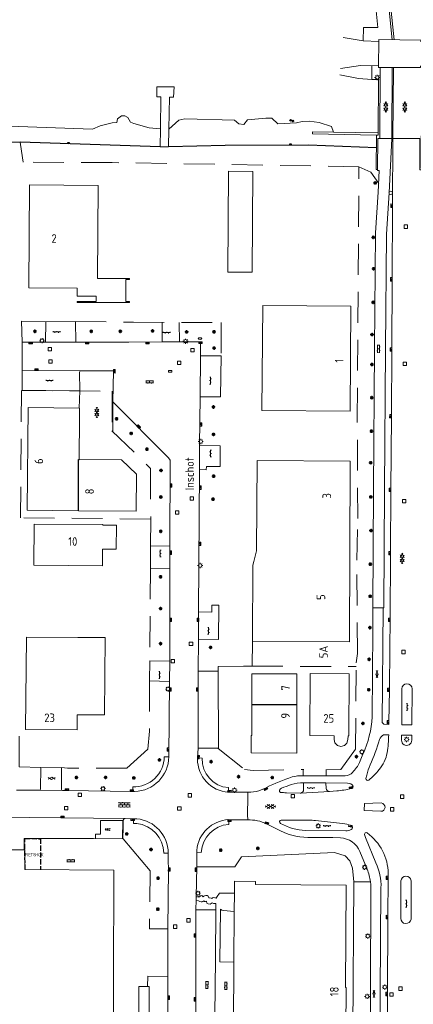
# Model space of a CAD drawing. Extents: x 168769 to 512904, y 516715 to 1559940.
# Tile 14 of 186: x 170230 to 170345, y 518655 to 518942. Entities that reach past the tile are written whole.
import ezdxf

# ---------------------------------------------------------------- set-up
doc = ezdxf.new("R2010")
doc.units = 0
doc.header["$MEASUREMENT"] = 0
doc.linetypes.add('LP', pattern=[14, 9, -5])
doc.linetypes.add('OVERBOUW', pattern=[2, 1.5, -0.5])
doc.layers.get('0').update_dxf_attribs({"linetype": 'CONTINUOUS'})
for name, color, linetype, lineweight in [('B01_HOOFDGEBOUW', 10, 'CONTINUOUS', 0), ('B02_bijgebouw', 12, 'CONTINUOUS', 0), ('B04_KUNSTWERK', 32, 'CONTINUOUS', 0), ('B07_scheidingsmuur', 14, 'CONTINUOUS', 25), ('B16_LUIFEL', 6, 'OVERBOUW', 25), ('Q04_wegmarkering', 7, 'CONTINUOUS', 0), ('Q07_KADEMUUR', 7, 'CONTINUOUS', 0), ('Q10_steiger', 7, 'CONTINUOUS', 0), ('Q21_LANTAARNPAAL', 7, 'CONTINUOUS', 18), ('Q23_kolk', 7, 'CONTINUOUS', 18), ('Q24_PUTDEKSEL', 7, 'CONTINUOUS', 0), ('Q26_BOOM', 7, 'CONTINUOUS', 18), ('Q28_rioolput', 7, 'CONTINUOUS', 18), ('Q29_Verkeerslicht', 7, 'CONTINUOUS', 0), ('Q92_BRANDKRAAN', 7, 'CONTINUOUS', 0), ('Q96_STRAATKOLK', 7, 'CONTINUOUS', 0), ('Q97_TROTTOIRKOLK', 7, 'CONTINUOUS', 0), ('S01_symb_gesloten_verh', 7, 'CONTINUOUS', 0), ('S02_symb_open_verh', 7, 'CONTINUOUS', 13), ('T02_RASTER', 34, 'CONTINUOUS', 0), ('T03_HEK', 34, 'CONTINUOUS', 0), ('T51_CULTUURSCHEIDING', 3, 'CONTINUOUS', 0), ('V00_kant_verharding', 252, 'CONTINUOUS', 0), ('V012_Kant_beton_verh', 252, 'CONTINUOUS', 0), ('W00_KANT_WATER', 140, 'CONTINUOUS', 0)]:
    doc.layers.add(name, color=color, linetype=linetype, lineweight=lineweight)
for name, color, linetype in [('S04_Talud', 7, 'CONTINUOUS'), ('S05_Water', 132, 'CONTINUOUS'), ('S10_Beton', 7, 'CONTINUOUS'), ('T20_TALUD', 34, 'CONTINUOUS'), ('Z02_Huisnummer', 253, 'CONTINUOUS'), ('Z06_STRAATNAAM', 7, 'CONTINUOUS')]:
    doc.layers.add(name, color=color, linetype=linetype)
doc.styles.add('ISOCP', font='isocp.shx', dxfattribs={"height": 1.8})
doc.styles.get("Standard").update_dxf_attribs({"font": 'ISOB.SHX'})

# ---------------------------------------------------------------- blocks, each defined once
blk = doc.blocks.new('Q21')
at = {"color": 0}
for points in [[(-1.5, 0), (-1, 0)], [(-1.06, 1.06), (-0.71, 0.71)], [(0, 1.5), (0, 1)], [(1.06, 1.06), (0.71, 0.71)], [(1.5, 0), (1, 0)], [(-1.06, -1.06), (-0.71, -0.71)], [(0, -1.5), (0, -1)], [(1.06, -1.06), (0.71, -0.71)]]:
    blk.add_lwpolyline(points, dxfattribs=at)
blk.add_circle((0, 0), 1, dxfattribs=at)
blk = doc.blocks.new('Q26')
at = {"color": 0}
for p, q in [((-1, 0), (1, 0)), ((-0.7, 0.7), (0.7, -0.7)), ((0.7, 0.7), (-0.7, -0.7)), ((0, 1), (0, -1))]:
    blk.add_line(p, q, dxfattribs=at)
blk = doc.blocks.new('Q28')
at = {"color": 0}
blk.add_lwpolyline([(1, 1), (1, -1), (-1, -1), (-1, 1)], close=True, dxfattribs=at)
blk = doc.blocks.new('Q96')
for p, q in [((-1, 0.88), (1, 0.88)), ((-1, 0.75), (1, 0.75)), ((-1, 0.63), (1, 0.63)), ((-1, 0.5), (1, 0.5)), ((-1, 0.38), (1, 0.38)), ((-1, 0.25), (1, 0.25)), ((-1, 0.12), (1, 0.12))]:
    blk.add_line(p, q)
at = {"color": 0}
blk.add_lwpolyline([(1, 1), (1, 0), (-1, 0), (-1, 1), (1, 1)], dxfattribs=at)
blk = doc.blocks.new('Q23')
at = {"color": 0}
blk.add_lwpolyline([(0.99, -0.5), (-0.99, -0.5), (-0.99, 0.5), (0.99, 0.5), (0.99, -0.5)], dxfattribs=at)
blk = doc.blocks.new('Q92')
at = {"color": 0}
blk.add_ellipse((0, 0), major_axis=(-0.991, 0), ratio=0.499983, start_param=1.570796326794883, end_param=7.853981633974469, dxfattribs=at)
blk = doc.blocks.new('S022')
at = {"color": 0}
for p, q in [((0.01, 1.15), (0.31, 1.15)), ((0.31, -2.3), (0.31, 2.3)), ((0.31, 2.1), (1.51, 2.1)), ((0.31, 0), (1.51, 0)), ((1.51, -2.3), (1.51, 2.3)), ((1.51, 1.05), (1.81, 1.05)), ((0.01, -1.15), (0.31, -1.15)), ((0.31, -2.1), (1.51, -2.1)), ((1.51, -1.05), (1.81, -1.05))]:
    blk.add_line(p, q, dxfattribs=at)
blk = doc.blocks.new('S012')
at = {"color": 0}
for p, q in [((1.18, 2.05), (0, 0)), ((1.18, -2.05), (0, 0)), ((1.4, 0), (0.21, -2.05)), ((1.4, 0), (0.22, 2.05))]:
    blk.add_line(p, q, dxfattribs=at)
blk = doc.blocks.new('S026')
for p, q in [((0, 0), (4.4, 0)), ((0.2, 0.5), (0.2, 0)), ((1.2, 0), (1.2, -0.5)), ((2.2, 0.5), (2.2, 0)), ((3.2, 0), (3.2, -0.5)), ((4.2, 0.5), (4.2, 0))]:
    blk.add_line(p, q)
blk = doc.blocks.new('S04')
at = {"color": 0}
for p, q in [((0, 0.5), (0.5, 0.5)), ((0, 0.25), (1, 0.25)), ((0, 0), (0.5, 0)), ((0, -0.25), (1, -0.25)), ((0, -0.5), (0.5, -0.5))]:
    blk.add_line(p, q, dxfattribs=at)
blk = doc.blocks.new('S05')
at = {"color": 0}
for p, q in [((0.08, 0.3), (0.38, 0.59)), ((0.11, -0.19), (0.41, 0.09)), ((0.38, 0.59), (0.68, 0.71)), ((0.41, 0.09), (0.71, 0.21)), ((0.68, 0.71), (1.01, 0.62)), ((0.71, 0.21), (1.02, 0.12)), ((1.01, 0.62), (1.33, 0.37)), ((1.02, 0.12), (1.36, -0.12)), ((1.33, 0.37), (1.66, 0.13)), ((1.66, 0.13), (1.97, 0.04)), ((1.97, 0.04), (2.28, 0.16)), ((2.28, 0.16), (2.58, 0.44)), ((1.36, -0.12), (1.68, -0.37)), ((1.68, -0.37), (2, -0.46)), ((2, -0.46), (2.31, -0.33)), ((2.31, -0.33), (2.61, -0.05))]:
    blk.add_line(p, q, dxfattribs=at)
blk = doc.blocks.new('S016')
at = {"color": 0, "linetype": 'Continuous'}
for points in [[(0.01, -0.38), (2.65, 1.15)], [(2.65, -1.15), (0.01, 0.38)], [(5.07, -1.15), (1.09, 1.15)], [(1.09, -1.15), (5.07, 1.15)], [(6.16, -0.38), (3.51, 1.15)], [(3.51, -1.15), (6.16, 0.37)]]:
    blk.add_lwpolyline(points, dxfattribs=at)
blk = doc.blocks.new('Q97')
blk.add_hatch(color=256).paths.add_polyline_path([(-1, 1), (-1, 0), (1, 1)])
blk.add_line((1, 1), (-1, 0))
at = {"color": 0}
for points in [[(-1, 0), (-1, 1), (1, 1), (1, 0), (-1, 0)], [(0, 0.8), (0, 1)]]:
    blk.add_lwpolyline(points, dxfattribs=at)
blk = doc.blocks.new('Q29')
at = {"color": 0}
for p, q in [((-1, 1), (-0.7, 0.7)), ((1, 1), (0.7, 0.7)), ((-0.7, -0.7), (-1, -1)), ((0.7, -0.7), (1, -1))]:
    blk.add_line(p, q, dxfattribs=at)
blk.add_circle((0, 0), 1, dxfattribs=at)
blk = doc.blocks.new('Q24')
at = {"color": 0}
blk.add_lwpolyline([(1, 1), (1, -1), (-1, -1), (-1, 1)], close=True, dxfattribs=at)
blk = doc.blocks.new('S024')
at = {"color": 0}
for p, q in [((0, 1.2), (6.7, 1.2)), ((0, 0), (6.7, 0)), ((0.2, 1.2), (0.2, 0)), ((1.25, 1.5), (1.25, 1.2)), ((1.25, 0), (1.25, -1.2)), ((2.3, 1.2), (2.3, 0)), ((3.35, 1.5), (3.35, 1.2)), ((3.35, 0), (3.35, -1.2)), ((4.4, 1.2), (4.4, 0)), ((5.45, 1.5), (5.45, 1.2)), ((5.45, 0), (5.45, -1.2)), ((6.5, 1.2), (6.5, 0)), ((0, -1.2), (6.7, -1.2)), ((0.2, -1.2), (0.2, -1.5)), ((2.3, -1.2), (2.3, -1.5)), ((4.4, -1.2), (4.4, -1.5)), ((6.5, -1.2), (6.5, -1.5))]:
    blk.add_line(p, q, dxfattribs=at)
blk = doc.blocks.new('BETON4')
for centre in [(-2.522, 0.677), (-0.58, 1.017), (1.096, 0.407), (2.536, 0.927), (-2.022, -0.677), (-0.17, -0.453), (2.008, -0.927)]:
    blk.add_circle(centre, 0.24)

msp = doc.modelspace()

# ---------------------------------------------------------------- linework, layer by layer
at = {"layer": 'B01_HOOFDGEBOUW'}
for points in [[(170246.63, 518863.76), (170232.5, 518863.88), (170232.75, 518893.85), (170252.74, 518893.72), (170252.53, 518866.54)], [(170246.63, 518863.76), (170246.61, 518861.36), (170252.17, 518861.36), (170252.17, 518859.86), (170246.61, 518859.86), (170246.61, 518859.54), (170261.87, 518859.54), (170261.87, 518859.86), (170260.77, 518859.86), (170260.77, 518866.22), (170261.87, 518866.22), (170261.87, 518866.54), (170252.53, 518866.54)], [(170326.17, 518827.83), (170300.49, 518828.02), (170300.71, 518858.69), (170326.38, 518858.51), (170326.17, 518827.83)], [(170246.97, 518798.78), (170232.09, 518798.9), (170232.32, 518828.86), (170247.34, 518828.75), (170247.32, 518826.07)], [(170247.32, 518826.07), (170247.21, 518813.73)], [(170246.97, 518798.78), (170263.82, 518798.65), (170263.9, 518809.41), (170259.58, 518813.64), (170247.21, 518813.73)], [(170258.01, 518787.53), (170254.02, 518787.59), (170254, 518782.74), (170233.97, 518782.9), (170234.11, 518794.9), (170254.09, 518794.71), (170254.09, 518794.56), (170258.09, 518794.53), (170258.01, 518787.53)], [(170246.66, 518739.19), (170246.62, 518734.81), (170231.61, 518734.95), (170231.85, 518761.9), (170246.87, 518761.81)], [(170246.87, 518761.81), (170254.75, 518761.75)], [(170254.6, 518739.17), (170254.75, 518761.75)], [(170297.58, 518751.18), (170297.5, 518733.15), (170297.4, 518733.14), (170297.39, 518728.07), (170310.62, 518727.98), (170310.63, 518742.18)], [(170297.58, 518751.18), (170310.69, 518751.17), (170310.63, 518742.18)], [(170321.52, 518733.11), (170314.42, 518733.15), (170314.55, 518751.23), (170325.93, 518751.14), (170325.79, 518733.09)], [(170246.66, 518739.19), (170254.6, 518739.17)], [(170321.52, 518733.11), (170321.51, 518732), (170321.79, 518731), (170322.51, 518730.27), (170323.53, 518729.99), (170324.55, 518730.25), (170325.29, 518730.98), (170325.58, 518731.98), (170325.59, 518733.09)], [(170325.59, 518733.09), (170325.79, 518733.09)], [(170214.09, 518697.32), (170224.7, 518697.27), (170224.71, 518699.81), (170231.34, 518699.82), (170231.35, 518694.02), (170257.34, 518693.91)], [(170257.34, 518693.91), (170257.12, 518628.9), (170231.15, 518628.99)], [(170292.45, 518687.18), (170292.47, 518690.61), (170298.6, 518690.59), (170298.6, 518689.69), (170325.06, 518689.5), (170324.85, 518659.64), (170325.06, 518659.63), (170324.9, 518634.91), (170307.77, 518635), (170307.83, 518641.13), (170292.11, 518641.25), (170292.16, 518648.47)], [(170292.41, 518681.79), (170292.45, 518687.18)], [(170292.3, 518666.99), (170292.41, 518681.79)], [(170292.16, 518648.47), (170292.3, 518666.99)]]:
    msp.add_lwpolyline(points, dxfattribs=at)
msp.add_lwpolyline([(170325.98, 518760.55), (170326.23, 518813.28), (170299.1, 518813.46), (170298.91, 518787.03), (170298.14, 518783.99), (170297.88, 518782.93), (170297.7, 518760.93), (170297.7, 518760.7)], close=True, dxfattribs=at)
at = {"layer": 'B02_bijgebouw'}
for points in [[(170290.76, 518897.85), (170297.83, 518897.75), (170297.64, 518868.42), (170290.53, 518868.45), (170290.76, 518897.85)], [(170267.62, 518659.93), (170267.46, 518626.84)]]:
    msp.add_lwpolyline(points, dxfattribs=at)
msp.add_lwpolyline([(170264.46, 518626.85), (170264.62, 518659.94), (170267.62, 518659.93), (170267.46, 518626.84)], close=True, dxfattribs=at)
at = {"layer": 'B04_KUNSTWERK'}
for points in [[(170332.57, 518957.02), (170333.39, 518948.69), (170331.94, 518948.65), (170331.94, 518945.75), (170333.69, 518945.68), (170334.27, 518939.86), (170330.1, 518939.82), (170330.04, 518935.88)], [(170330.04, 518935.88), (170324.13, 518936.9)], [(170334.54, 518935.77), (170334.55, 518936.27), (170346.79, 518936.16), (170346.78, 518935.66)], [(170330.04, 518935.88), (170334.54, 518935.77), (170334.5, 518928.69)], [(170332.49, 518928.62), (170329.2, 518928.69), (170323.35, 518927.82)], [(170334.5, 518928.69), (170332.49, 518928.62)], [(170332.49, 518928.62), (170332.49, 518924.69)], [(170346.69, 518928.61), (170346.68, 518928.11), (170334.5, 518928.18), (170334.5, 518928.69)], [(170323.19, 518925.99), (170328.68, 518924.93), (170332.49, 518924.69)], [(170332.49, 518924.69), (170334.46, 518924.63), (170334.34, 518909.05)], [(170334.2, 518898.36), (170333.8, 518898.36), (170333.88, 518908.38)], [(170334.33, 518908.39), (170333.88, 518908.38)], [(170334.2, 518898.36), (170334.26, 518907.46), (170346.54, 518907.38), (170346.49, 518898.28), (170347.39, 518898.27), (170347.38, 518898.75), (170346.89, 518898.74), (170346.94, 518908.24)], [(170334.33, 518908.39), (170334.34, 518909.05)]]:
    msp.add_lwpolyline(points, dxfattribs=at)
at = {"layer": 'B07_scheidingsmuur'}
for points in [[(170246.97, 518798.78), (170247.05, 518813.73), (170247.21, 518813.73)], [(170297.64, 518742.18), (170310.63, 518742.18)]]:
    msp.add_lwpolyline(points, dxfattribs=at)
at = {"layer": 'B16_LUIFEL'}
msp.add_lwpolyline([(170231.44, 518694.02), (170231.39, 518703.08), (170235.97, 518703.05), (170235.91, 518694)], dxfattribs=at)
at = {"layer": 'Q04_wegmarkering'}
msp.add_lwpolyline([(170242.52, 518717.09), (170235.43, 518717.18)], dxfattribs=at)
at = {"layer": 'Q07_KADEMUUR'}
for points in [[(170315.23, 518909.37), (170315.22, 518908.77), (170333.88, 518908.38)], [(170315.23, 518909.37), (170321.31, 518909.27)], [(170321.31, 518909.27), (170334.34, 518909.05)]]:
    msp.add_lwpolyline(points, dxfattribs=at)
at = {"layer": 'Q10_steiger'}
for points in [[(170273.38, 518910.16), (170273.56, 518919.5), (170274.71, 518919.53), (170274.86, 518922.5), (170269.88, 518922.54), (170269.83, 518919.62), (170271.06, 518919.54), (170270.88, 518910.22)], [(170270.88, 518910.22), (170270.79, 518904.95), (170273.28, 518904.95), (170273.38, 518910.16)]]:
    msp.add_lwpolyline(points, dxfattribs=at)
at = {"layer": 'T02_RASTER', "linetype": 'Continuous'}
msp.add_lwpolyline([(170231.16, 518699.82), (170231.15, 518703.12), (170251.42, 518703.07), (170260.02, 518703.05), (170267.9, 518693.65)], dxfattribs=at)
at = {"layer": 'T03_HEK', "linetype": 'LP'}
msp.add_line((170267.9, 518693.65), (170267.71, 518676.77), dxfattribs=at)
for points in [[(170319.12, 518723.18), (170323.49, 518723.22), (170327.8, 518729.22), (170327.94, 518754.36), (170328.32, 518757.15), (170328.18, 518784.32), (170328.45, 518796.5), (170328.28, 518825.66), (170328.76, 518899.19), (170256.79, 518900.4), (170230.84, 518900.49), (170230.37, 518903.77)], [(170230.58, 518848), (170230.41, 518854.06), (170237.54, 518853.9)], [(170237.54, 518853.9), (170246.1, 518853.97)], [(170246.1, 518853.97), (170263.02, 518853.77), (170288.56, 518853.73), (170288.58, 518843.99)], [(170268.06, 518796.31), (170230.11, 518796.75), (170230.37, 518833.88), (170256.87, 518833.64)], [(170247.25, 518828.75), (170247.4, 518833.76)], [(170256.87, 518833.64), (170256.77, 518822.14)], [(170256.77, 518822.14), (170268.04, 518811.12), (170268.06, 518796.31)], [(170268.06, 518796.31), (170268, 518788.43)], [(170268.02, 518781.99), (170268, 518788.43)], [(170268.02, 518781.99), (170267.79, 518754.95)], [(170287.74, 518751.92), (170287.69, 518753.35), (170295.13, 518753.41), (170297.63, 518753.43), (170297.7, 518760.7)], [(170267.74, 518749.17), (170267.79, 518754.95)], [(170297.63, 518753.43), (170327.93, 518753.27)], [(170267.74, 518749.17), (170267.69, 518734.45), (170267.23, 518729.21), (170261.15, 518723.65), (170243.77, 518723.66), (170242.06, 518723.79)], [(170236.08, 518723.87), (170229.69, 518724.01), (170229.68, 518733.91)], [(170287.8, 518729.52), (170287.78, 518729.38), (170295.4, 518723.22), (170297.89, 518722.98), (170312.73, 518723.26)], [(170267.21, 518662.92), (170267.18, 518659.93)]]:
    msp.add_lwpolyline(points, dxfattribs=at)
at = {"layer": 'T20_TALUD'}
for points in [[(170136.67, 518907.12), (170169.86, 518906.83), (170197.99, 518906.92), (170229.97, 518906.39)], [(170270.79, 518904.95), (170229.97, 518906.39)], [(170333.87, 518904.67), (170314.04, 518905.51), (170289.73, 518905.38), (170273.28, 518904.95)]]:
    msp.add_lwpolyline(points, dxfattribs=at)
at = {"layer": 'T51_CULTUURSCHEIDING'}
for points in [[(170229.97, 518906.39), (170230.37, 518903.77)], [(170328.76, 518899.19), (170332.21, 518897.62), (170334.53, 518894.32)], [(170281.54, 518694.87), (170292.57, 518694.81), (170294.56, 518697.77), (170321.67, 518699.04)], [(170321.67, 518699.04), (170324.74, 518698.09), (170326.1, 518696.63), (170326.85, 518694.49), (170327.33, 518690.48)], [(170327.33, 518690.48), (170326.69, 518603.33)], [(170327.33, 518690.48), (170332.13, 518690.44)]]:
    msp.add_lwpolyline(points, dxfattribs=at)
at = {"layer": 'V00_kant_verharding'}
msp.add_line((170160.36, 518710.04), (170260.58, 518708.92), dxfattribs=at)
for points in [[(170338.43, 518936.23), (170336.23, 518958.61)], [(170339, 518936.23), (170336.75, 518958.61)], [(170334.82, 518907.45), (170335, 518928.18)], [(170338.32, 518907.43), (170338.45, 518928.15)], [(170338.61, 518907.42), (170338.85, 518928.15)], [(170338.32, 518907.43), (170337.56, 518891.55), (170336.77, 518879.45), (170336.52, 518846.05), (170336.25, 518804.99), (170336.01, 518770.47), (170335.83, 518770.46), (170332.83, 518770.46)], [(170338.61, 518907.42), (170338.58, 518887.8), (170338.46, 518866.32), (170338.34, 518845.84)], [(170334.2, 518898.36), (170334.2, 518898.09), (170334.67, 518898.09), (170334.38, 518891.72), (170333.6, 518879.84), (170333.34, 518846.05), (170333.05, 518804.99), (170332.83, 518770.46)], [(170237.42, 518848.01), (170237.54, 518853.9)], [(170246.1, 518853.97), (170246.21, 518848.02)], [(170271.41, 518853.75), (170271.43, 518848.03)], [(170276.41, 518853.75), (170276.43, 518848.04)], [(170237.42, 518848.01), (170230.58, 518848), (170230.6, 518839.7)], [(170246.21, 518848.02), (170237.42, 518848.01)], [(170271.43, 518848.03), (170261.72, 518848), (170246.22, 518848.02), (170246.21, 518848.02)], [(170276.43, 518848.04), (170271.43, 518848.03)], [(170282.62, 518844.01), (170282.57, 518848.06), (170276.43, 518848.04)], [(170282.62, 518844.01), (170282.5, 518832.05)], [(170288.58, 518843.99), (170282.62, 518844.01)], [(170288.58, 518843.99), (170288.45, 518831.99)], [(170338.34, 518845.84), (170338.23, 518826.34), (170338.1, 518804.88), (170337.98, 518786.4), (170337.86, 518766.93)], [(170230.6, 518839.7), (170230.55, 518833.89), (170237.48, 518833.84), (170247.4, 518833.76), (170247.29, 518839.25), (170247.51, 518839.64)], [(170247.51, 518839.64), (170230.6, 518839.7)], [(170247.51, 518839.64), (170250.92, 518839.63)], [(170250.92, 518839.63), (170257.2, 518839.56), (170257, 518830.54)], [(170257, 518830.54), (170256.98, 518821.93)], [(170257, 518830.54), (170273.29, 518814.22), (170273.74, 518813.55), (170273.77, 518812.84), (170273.77, 518812.74)], [(170282.5, 518832.05), (170282.34, 518817.83)], [(170282.5, 518832.05), (170288.45, 518831.99)], [(170282.34, 518817.83), (170288.33, 518817.76), (170288.29, 518811.71), (170284.3, 518811.73), (170284.28, 518810.74), (170282.32, 518810.79), (170282.04, 518769.27), (170285.86, 518769.21), (170285.9, 518771.23), (170287.9, 518771.23), (170287.84, 518761.19), (170282, 518761.24), (170281.92, 518751.95), (170287.74, 518751.92)], [(170282.34, 518817.83), (170282.32, 518810.79)], [(170273.77, 518812.74), (170273.68, 518789.32), (170273.68, 518788.57)], [(170268, 518788.43), (170273.68, 518788.57)], [(170273.68, 518788.57), (170273.66, 518781.89)], [(170273.66, 518781.89), (170268.02, 518781.99)], [(170273.66, 518781.89), (170273.66, 518781.47), (170273.64, 518754.88)], [(170282.04, 518769.27), (170282, 518761.24)], [(170332.83, 518770.46), (170332.85, 518763.87), (170332.66, 518738.6)], [(170337.86, 518766.93), (170337.8, 518758.72), (170337.64, 518746.48), (170337.53, 518737.09), (170337.49, 518736.36), (170336, 518736.43), (170335.55, 518736.95), (170335.83, 518770.46)], [(170273.64, 518754.88), (170267.79, 518754.95)], [(170273.64, 518754.88), (170273.55, 518748.98)], [(170267.74, 518749.17), (170273.55, 518748.98)], [(170281.92, 518751.95), (170281.87, 518729.44)], [(170287.8, 518729.52), (170287.74, 518751.92)], [(170273.55, 518748.98), (170273.34, 518726.95)], [(170341.31, 518746.76), (170341.23, 518736.33), (170344.23, 518736.27), (170344.3, 518746.83)], [(170335.94, 518733.39), (170337.44, 518733.34)], [(170344.18, 518731.79), (170344.22, 518733.3), (170341.21, 518733.31), (170341.2, 518731.82)], [(170281.72, 518726.65), (170281.87, 518729.44)], [(170281.87, 518729.44), (170287.8, 518729.52)], [(170329.94, 518727.71), (170328.98, 518725.33)], [(170235.99, 518723.76), (170235.94, 518717.68)], [(170236.08, 518723.87), (170242.06, 518723.76)], [(170242.03, 518717.58), (170242.04, 518723.84)], [(170312.51, 518723.14), (170312.47, 518721.44)], [(170324.74, 518721.4), (170319.24, 518721.35), (170312.47, 518721.44)], [(170319.24, 518721.35), (170319.22, 518723.05)], [(170330.8, 518720.64), (170331.06, 518721.59)], [(170301.79, 518718.04), (170301.81, 518717.94), (170301.52, 518717.8), (170300.3, 518717.27)], [(170312.61, 518719.39), (170312.64, 518717.36)], [(170312.61, 518719.39), (170319.16, 518719.31)], [(170319.16, 518719.31), (170325.41, 518719.26)], [(170319.19, 518717.73), (170319.16, 518719.31)], [(170326.7, 518717.74), (170326.48, 518717.69)], [(170235.43, 518717.18), (170228.97, 518717.26)], [(170262.83, 518716.85), (170262.58, 518716.85), (170243.65, 518717.09), (170242.52, 518717.09)], [(170263.37, 518716.85), (170262.83, 518716.85)], [(170296.39, 518716.62), (170291, 518716.6)], [(170297.23, 518716.63), (170296.39, 518716.62), (170296.36, 518715.14), (170296.31, 518710.02), (170296.34, 518708.53)], [(170311.62, 518716.37), (170307.64, 518716.47)], [(170311.8, 518716.38), (170311.62, 518716.37)], [(170320.15, 518716.81), (170311.8, 518716.38)], [(170322.3, 518717.01), (170320.15, 518716.81)], [(170335.15, 518711.04), (170330.34, 518711.32), (170330.35, 518713.29), (170335.26, 518713.47)], [(170263.03, 518708.88), (170262.82, 518708.89), (170260.58, 518708.92)], [(170264.03, 518708.85), (170263.03, 518708.88)], [(170259.99, 518703.05), (170260.02, 518706.44)], [(170260.08, 518708.42), (170260.02, 518706.44)], [(170290.79, 518708.61), (170291.03, 518708.6), (170296.34, 518708.53)], [(170301.83, 518707.37), (170304.89, 518705.85)], [(170314.14, 518708.47), (170306.14, 518708.47)], [(170324.09, 518707.45), (170323.06, 518707.57), (170316.13, 518708.34)], [(170326.48, 518705.7), (170326.78, 518705.97), (170326.91, 518706.38), (170326.84, 518706.71), (170326.51, 518706.93), (170326.29, 518706.99)], [(170313.23, 518705.47), (170324.98, 518705.32)], [(170313.84, 518703.43), (170321.12, 518703.44), (170323.36, 518703.3)], [(170330.42, 518704.28), (170330.72, 518703.35), (170333.74, 518696.01)], [(170273.12, 518696.65), (170273.16, 518698.82)], [(170281.49, 518699.11), (170281.49, 518699.64)], [(170281.55, 518695.54), (170281.49, 518699.11)], [(170329.08, 518699.31), (170331.18, 518694.15)], [(170273.12, 518696.65), (170273.21, 518694.12), (170273.09, 518676.74)], [(170281.34, 518686.04), (170281.54, 518694.87)], [(170281.54, 518694.87), (170281.55, 518695.54), (170281.56, 518695.56)], [(170335.2, 518688.73), (170334.95, 518657.72), (170334.98, 518638.2), (170335.64, 518637.52), (170336.97, 518637.48), (170337, 518643.24), (170337.07, 518657.71), (170337.21, 518680.18), (170337.25, 518691.64), (170337.28, 518692.86)], [(170340.97, 518679.8), (170340.99, 518690.74)], [(170344, 518690.78), (170343.97, 518679.57)], [(170281.31, 518684.99), (170281.34, 518686.04)], [(170281.34, 518686.04), (170281.67, 518686.12), (170281.88, 518686.14), (170282.11, 518686), (170282.35, 518686.2), (170282.62, 518686.39), (170283.01, 518686.43), (170283.2, 518686.28), (170283.4, 518686.07), (170283.53, 518686.26), (170283.78, 518686.38), (170284.1, 518686.46), (170284.48, 518686.45), (170284.77, 518686.31), (170284.87, 518686.12), (170284.99, 518685.83), (170285.22, 518685.81), (170285.68, 518685.65), (170285.86, 518685.55), (170286.09, 518685.76), (170286.46, 518685.89), (170286.75, 518685.82), (170286.98, 518685.75), (170287.17, 518685.65), (170287.45, 518686.2), (170288.17, 518687.19)], [(170288.17, 518687.19), (170292.45, 518687.18)], [(170332.26, 518687.24), (170332, 518633.41), (170335.1, 518633.37), (170335.27, 518633.41), (170335.27, 518634.26), (170335.4, 518634.47), (170336.95, 518634.49), (170336.88, 518623.74), (170336.77, 518606.28), (170336.7, 518593.05)], [(170281.31, 518684.99), (170281.26, 518682.51), (170281.26, 518682.3)], [(170287.05, 518682.28), (170287.03, 518684.16), (170286.88, 518684.12), (170286.41, 518684.15), (170285.98, 518684.3), (170285.74, 518684.09), (170285.37, 518683.95), (170284.8, 518684), (170284.44, 518684.28), (170284.37, 518684.81), (170284.08, 518684.75), (170283.79, 518684.76), (170283.53, 518684.93), (170283.27, 518684.73), (170283.03, 518684.64), (170282.73, 518684.65), (170282.42, 518684.74), (170282.02, 518684.93), (170281.31, 518684.99)], [(170281.19, 518650.9), (170281.26, 518682.3)], [(170287.05, 518682.28), (170286.92, 518667.94), (170286.72, 518651.46), (170286.61, 518651.27), (170286.38, 518651.15), (170286.12, 518651.1), (170281.44, 518651.12), (170281.26, 518651), (170281.19, 518650.9)], [(170281.26, 518682.3), (170287.05, 518682.28)], [(170292.3, 518666.99), (170288.25, 518667.09), (170288.37, 518682.44), (170288.83, 518682.23), (170289.29, 518682.12), (170292.41, 518681.79)], [(170273.09, 518676.74), (170267.71, 518676.77)], [(170273.09, 518676.74), (170273.05, 518662.84)], [(170267.21, 518662.92), (170273.05, 518662.84)], [(170273.05, 518662.84), (170273.04, 518656.69), (170272.89, 518636.33), (170272.8, 518625.51)]]:
    msp.add_lwpolyline(points, dxfattribs=at)
for points in [[(170344.3, 518746.83, 1), (170341.31, 518746.76)], [(170332.66, 518738.6, -0.090833), (170329.94, 518727.71)], [(170332.05, 518724.6, 0.036387), (170334.73, 518732)], [(170334.73, 518732, -0.116848), (170335.94, 518733.39)], [(170337.44, 518733.34, -0.039147), (170337, 518728.15)], [(170341.2, 518731.82, 1.026475), (170344.18, 518731.79)], [(170273.34, 518726.95), (170272.01, 518726.94, -0.418583), (170262.84, 518718.18), (170262.83, 518716.85)], [(170273.34, 518726.95, -0.406459), (170263.37, 518716.85)], [(170290.76, 518716.62, -0.398366), (170281.71, 518726.34), (170281.72, 518726.65)], [(170290.76, 518716.62), (170290.77, 518717.96, -0.410323), (170283.09, 518726.58), (170281.72, 518726.65)], [(170337, 518728.15, -0.134141), (170334.64, 518723.2)], [(170328.98, 518725.33, -0.07555), (170326.93, 518722.39)], [(170331.06, 518721.59, -0.054491), (170332.05, 518724.6)], [(170309.34, 518721.09, 0.031137), (170301.79, 518718.04)], [(170312.47, 518721.44, 0.059355), (170309.34, 518721.09)], [(170326.93, 518722.39, -0.193577), (170324.74, 518721.4)], [(170331.62, 518720.14, -0.674194), (170330.8, 518720.64)], [(170334.64, 518723.2, -0.049464), (170331.62, 518720.14)], [(170235.94, 518717.68, -0.448617), (170235.43, 518717.18)], [(170242.52, 518717.09, -0.418182), (170242.03, 518717.58)], [(170305.65, 518717.25, -0.181069), (170306.2, 518717.78)], [(170306.2, 518717.78, -0.019104), (170309.02, 518718.83)], [(170309.02, 518718.83, -0.083546), (170312.61, 518719.39)], [(170320.15, 518716.81, -0.376139), (170319.19, 518717.73)], [(170326.48, 518717.69, -0.049956), (170322.3, 518717.01)], [(170325.41, 518719.26, -0.258638), (170327.09, 518718.34)], [(170327.09, 518718.34, -0.388657), (170326.7, 518717.74)], [(170291, 518716.6, -0.006365), (170290.76, 518716.62, -0.006365)], [(170300.3, 518717.27, -0.087038), (170297.23, 518716.63)], [(170305.87, 518716.58, -0.422142), (170305.65, 518717.25)], [(170307.64, 518716.47, -0.031639), (170305.87, 518716.58)], [(170312.64, 518717.36, -0.377028), (170311.8, 518716.38)], [(170335.26, 518713.47, -0.963009), (170335.15, 518711.04)], [(170260.58, 518708.92, 0.408365), (170260.08, 518708.42)], [(170263.03, 518708.88), (170263.05, 518707.47), (170264, 518707.46, -0.383528), (170271.85, 518698.85), (170273.16, 518698.82)], [(170273.16, 518698.82, 0.388275), (170264.03, 518708.85)], [(170281.49, 518699.64, -0.375788), (170290.79, 518708.61)], [(170290.79, 518708.61), (170290.82, 518707.22, 0.379234), (170282.8, 518699.06), (170281.49, 518699.11)], [(170296.34, 518708.53, -0.122584), (170301.83, 518707.37)], [(170306.14, 518708.47, 0.796702), (170305.89, 518707.52)], [(170305.89, 518707.52, 0.122523), (170313.23, 518705.47)], [(170316.13, 518708.34, 0.010573), (170314.14, 518708.47)], [(170326.29, 518706.99, 0.026385), (170324.09, 518707.45)], [(170304.89, 518705.85, 0.125234), (170313.84, 518703.43)], [(170323.36, 518703.3, -0.284196), (170329.08, 518699.31)], [(170324.98, 518705.32, 0.139951), (170326.48, 518705.7)], [(170331.15, 518704.72, 0.716902), (170330.42, 518704.28)], [(170337.28, 518692.86, 0.241763), (170331.15, 518704.72)], [(170333.74, 518696.01, -0.118143), (170335.2, 518688.73)], [(170331.18, 518694.15, -0.058193), (170332.13, 518690.44, -0.058193)], [(170340.99, 518690.74, -0.912077), (170344, 518690.78)], [(170332.13, 518690.44, -0.048468), (170332.26, 518687.24)], [(170343.97, 518679.57, -0.934646), (170340.97, 518679.8)]]:
    msp.add_lwpolyline(points, format="xyb", dxfattribs=at)
at = {"layer": 'V012_Kant_beton_verh'}
msp.add_lwpolyline([(170251.99, 518703.07), (170252, 518704.4), (170253.4, 518704.39), (170253.43, 518708.38), (170259.95, 518708.36), (170259.86, 518703.06)], dxfattribs=at)
at = {"layer": 'W00_KANT_WATER'}
for points in [[(170251.08, 518910.19), (170226.76, 518911), (170159.15, 518911.8), (170056.38, 518913.55), (170000, 518913.91), (169904.55, 518914.81), (169853.8, 518914.95)], [(170270.88, 518910.22), (170267.66, 518910.5), (170263.12, 518911.79), (170262.17, 518912.22), (170261.43, 518913.52), (170260.49, 518914.03), (170259.54, 518914.02), (170258.39, 518913.21), (170258.19, 518912.14), (170256.84, 518911.99), (170253.38, 518911.12), (170251.08, 518910.19)], [(170321.31, 518909.27), (170320.76, 518910.97), (170317.2, 518912.1), (170314.26, 518912.49), (170312.2, 518912.37), (170310.59, 518911.95), (170305.15, 518911.71), (170303.42, 518913.37), (170301.61, 518913.4), (170296.26, 518912.85), (170295.21, 518911.52), (170293.77, 518911.66), (170292.48, 518912.8), (170277.98, 518913.2), (170276.27, 518912.75), (170273.38, 518910.16)]]:
    msp.add_lwpolyline(points, dxfattribs=at)

# ---------------------------------------------------------------- block references
at = {"layer": 'Q21_LANTAARNPAAL', "xscale": 0.5, "yscale": 0.5}
for p in [(170334.1, 518925.24), (170236.4, 518848.4), (170278.22, 518848.24), (170282.65, 518818.98), (170282.5, 518782.79), (170273.13, 518746.71), (170342.68, 518732.01), (170329.62, 518728.4), (170254.17, 518717.67), (170292.49, 518717.21), (170316.92, 518706.79), (170330.42, 518694.7), (170281.85, 518687.12), (170331.34, 518674.61), (170336.29, 518659.71), (170331.18, 518657.02)]:
    msp.add_blockref('Q21', p, dxfattribs=at)
at = {"layer": 'Q23_kolk', "xscale": 0.5, "yscale": 0.5, "rotation": 180}
msp.add_blockref('Q23', (170273.72, 518839.46), dxfattribs=at)
at = {"layer": 'Q24_PUTDEKSEL', "xscale": 0.5, "yscale": 0.5}
for p in [(170342.47, 518881.68), (170342.18, 518841.64), (170341.97, 518801.57), (170341.74, 518757.53), (170247.42, 518715.86), (170279.48, 518715.7), (170309.53, 518715.47), (170243.42, 518711.96), (170276.41, 518711.83), (170338.29, 518657.57), (170340.88, 518659.27)]:
    msp.add_blockref('Q24', p, dxfattribs=at)
at = {"layer": 'Q26_BOOM', "xscale": 0.5, "yscale": 0.5}
for p in [(170333.51, 518894.47), (170332.94, 518878.57), (170333.05, 518869.39), (170332.92, 518859.59), (170234.31, 518851.15), (170250.74, 518851.15), (170259.2, 518851.14), (170268.62, 518851.26), (170278.55, 518850.96), (170286.52, 518850.99), (170332.59, 518850.19), (170286.54, 518846.24), (170332.55, 518841.45), (170332.51, 518831.77), (170286.36, 518829.06), (170258.13, 518825.59), (170262.37, 518821.34), (170286.38, 518821.05), (170332.4, 518821.99), (170266.96, 518816.74), (170332.2, 518812.79), (170271.07, 518810.55), (170286.42, 518808.86), (170271.02, 518802.77), (170286.24, 518802.15), (170332.24, 518802.81), (170270.99, 518792.77), (170332.3, 518792.97), (170332.08, 518783.18), (170270.95, 518779.49), (170332.04, 518773.82), (170270.95, 518770.21), (170331.96, 518764.65), (170270.94, 518759.98), (170285.52, 518758.88), (170331.73, 518755.41), (170331.64, 518746.53), (170329.93, 518736.7), (170270.61, 518726.04), (170328.04, 518727), (170285.68, 518725.52), (170246.41, 518720.91), (170254.9, 518720.93), (170263.15, 518720.79), (170293.68, 518721.15), (170303.51, 518720.88), (170261.08, 518704.44), (170268.16, 518699.9), (170299.3, 518700.23), (170288.48, 518699.71), (170270.21, 518691.52), (170270.14, 518682.48)]:
    msp.add_blockref('Q26', p, dxfattribs=at)
at = {"layer": 'Q28_rioolput', "xscale": 0.5, "yscale": 0.5}
for p in [(170238.63, 518845.92), (170280.27, 518845.63), (170238.85, 518842.35), (170276.37, 518841.92), (170280.04, 518802.33), (170275.8, 518798.26), (170279.82, 518759.92), (170274.49, 518754.88), (170341.4, 518715.32), (170338.45, 518711.62), (170275.23, 518677.36), (170279.1, 518679.23)]:
    msp.add_blockref('Q28', p, dxfattribs=at)
at = {"layer": 'Q29_Verkeerslicht', "xscale": 0.5, "yscale": 0.5}
msp.add_blockref('Q29', (170338.03, 518891.56), dxfattribs=at)
at = {"layer": 'Q92_BRANDKRAAN', "xscale": 0.5, "yscale": 0.5}
msp.add_blockref('Q92', (170282.44, 518849.02), dxfattribs=at)
at = {"layer": 'Q96_STRAATKOLK'}
for p, xscale, yscale, rotation in [((170233.07, 518848.01), 0.5, 0.5, 180), ((170249.52, 518848.02), 0.5, 0.5, 179.9569204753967), ((170267.11, 518848.02), 0.4999999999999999, 0.4999999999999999, 180.1292383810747), ((170282.57, 518848.06), 0.4999999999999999, 0.4999999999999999, 180.1292383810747), ((170234.79, 518839.68), 0.5, 0.5, 359.7846033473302), ((170257.2, 518839.48), 0.4999999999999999, 0.4999999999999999, 268.7508914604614), ((170264.39, 518823.14), 0.4999999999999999, 0.4999999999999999, 314.9390470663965), ((170273.75, 518806.15), 0.5, 0.5, 269.7846033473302), ((170273.67, 518786.53), 0.5, 0.5, 269.8276823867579), ((170273.65, 518766.96), 0.5, 0.5, 269.9569204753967), ((170282.11, 518766.92), 0.5, 0.5, 89.35383439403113), ((170273.52, 518746.6), 0.5, 0.5, 269.2676878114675), ((170281.93, 518746.58), 0.5, 0.5, 89.78460334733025), ((170301.52, 518717.8), 0.4999999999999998, 0.4999999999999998, 206.4881785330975), ((170242.34, 518709.15), 0.5, 0.5, 359.4270613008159), ((170301.83, 518707.37), 0.4999999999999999, 0.4999999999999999, 341.6919318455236), ((170273.21, 518694.07), 0.4999999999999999, 0.4999999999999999, 269.4830596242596), ((170281.52, 518694), 0.4999999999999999, 0.4999999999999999, 88.62172084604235), ((170281.24, 518674.77), 0.4999999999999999, 0.4999999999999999, 89.87076161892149), ((170273.04, 518656.64), 0.4999999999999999, 0.4999999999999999, 269.5261359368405), ((170281.2, 518656.15), 0.5, 0.5, 89.82768238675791)]:
    msp.add_blockref('Q96', p, dxfattribs=dict(at, xscale=xscale, yscale=yscale, rotation=rotation))
at = {"layer": 'Q97_TROTTOIRKOLK'}
for p, xscale, yscale, rotation in [((170338.58, 518887.8), 0.5, 0.5, 89.59893609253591), ((170338.46, 518866.32), 0.5, 0.5, 89.59893609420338), ((170338.34, 518845.84), 0.5, 0.5, 89.59893609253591), ((170338.23, 518826.34), 0.5, 0.5, 89.59893609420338), ((170282.51, 518823.97), 0.4999999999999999, 0.4999999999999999, 269.4270613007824), ((170282.29, 518805.5), 0.4999999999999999, 0.4999999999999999, 269.4270613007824), ((170338.1, 518804.88), 0.5, 0.5, 89.59893609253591), ((170282.17, 518789.14), 0.4999999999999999, 0.4999999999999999, 269.4270613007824), ((170337.98, 518786.4), 0.5, 0.5, 89.59893609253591), ((170337.86, 518766.93), 0.5, 0.5, 89.59893609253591), ((170337.64, 518746.48), 0.5, 0.5, 89.59893609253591), ((170337.53, 518737.09), 0.5, 0.5, 89.59893609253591), ((170273.36, 518729.05), 0.5, 0.5, 89.12270778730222), ((170281.75, 518726.85), 0.4999999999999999, 0.4999999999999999, 268.052693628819), ((170243.65, 518717.09), 0.5, 0.5, 359.4270613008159), ((170326.48, 518717.69), 0.4999999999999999, 0.4999999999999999, 12.53502334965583), ((170262.58, 518716.85), 0.5, 0.5, 359.4270613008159), ((170291, 518716.6), 0.5, 0.5, 359.4270613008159), ((170262.82, 518708.89), 0.4999999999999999, 0.4999999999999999, 179.4270613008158), ((170291.03, 518708.6), 0.4999999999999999, 0.4999999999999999, 179.4270613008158), ((170326.29, 518706.99), 0.4999999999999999, 0.4999999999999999, 165.5744682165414), ((170337.25, 518691.64), 0.4999999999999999, 0.4999999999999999, 89.65622944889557), ((170337.21, 518680.18), 0.4999999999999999, 0.4999999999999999, 89.65622944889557), ((170337.07, 518657.71), 0.4999999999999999, 0.4999999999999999, 89.65622944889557)]:
    msp.add_blockref('Q97', p, dxfattribs=dict(at, xscale=xscale, yscale=yscale, rotation=rotation))
at = {"layer": 'S01_symb_gesloten_verh'}
for name, p, xscale, yscale, rotation in [('S016', (170336.59, 518915.08), 0.4999999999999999, 0.4999999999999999, 89.50726844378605), ('S016', (170342.16, 518915.08), 0.4999999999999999, 0.4999999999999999, 89.50726844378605), ('S016', (170252.36, 518829.01), 0.5, 0.5, 270), ('S016', (170341.39, 518783.32), 0.4999999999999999, 0.4999999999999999, 89.50726844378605), ('S012', (170333.66, 518751.09), 0.5, 0.5, 359.5760189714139), ('S012', (170239.19, 518720.3), 0.4999999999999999, 0.4999999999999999, 89.01149874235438), ('S016', (170301.45, 518712.46), 0.5, 0.5, 359.5072684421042), ('S012', (170332.83, 518657.73), 0.4999999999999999, 0.4999999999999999, 359.7249823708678)]:
    msp.add_blockref(name, p, dxfattribs=dict(at, xscale=xscale, yscale=yscale, rotation=rotation))
at = {"layer": 'S02_symb_open_verh'}
for name, p, xscale, yscale, rotation in [('S026', (170239.56, 518850.97), 0.5, 0.5, 0.2419140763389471), ('S026', (170271.64, 518850.77), 0.4999999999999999, 0.4999999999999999, 0.2406408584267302), ('S022', (170334.03, 518846.06), 0.5, 0.5, 359.6217777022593), ('S026', (170237.46, 518836.76), 0.5, 0.5, 359.6689614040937), ('S022', (170267.76, 518835.91), 0.5000000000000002, 0.5000000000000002, 90), ('S026', (170285.48, 518835.66), 0.4999999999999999, 0.4999999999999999, 89.21064142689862), ('S026', (170285.5, 518816.58), 0.4999999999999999, 0.4999999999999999, 269.8217470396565), ('S026', (170270.84, 518787.39), 0.5, 0.5, 270.0127323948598), ('S026', (170284.9, 518762.61), 0.4999999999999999, 0.4999999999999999, 88.9176346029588), ('S026', (170270.65, 518749.74), 0.5, 0.5, 89.29975311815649), ('S026', (170342.84, 518740.36), 0.4999999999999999, 0.4999999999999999, 89.18629188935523), ('S026', (170313.65, 518717.87), 0.5, 0.5, 359.3353987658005), ('S024', (170262.06, 518712.89), 0.5, 0.5, 179.369771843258), ('S026', (170318.35, 518706.79), 0.5, 0.5, 359.2551968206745), ('S022', (170244.8, 518696.15), 0.4999999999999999, 0.4999999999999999, 89.83807757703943), ('S026', (170342.6, 518682.97), 0.4999999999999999, 0.4999999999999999, 89.18629188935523), ('S022', (170284.92, 518660.35), 0.5, 0.5, 179.6014270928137), ('S022', (170290.44, 518660.11), 0.4999999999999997, 0.4999999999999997, 179.464424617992)]:
    msp.add_blockref(name, p, dxfattribs=dict(at, xscale=xscale, yscale=yscale, rotation=rotation))
at = {"layer": 'S04_Talud'}
for p, xscale, yscale, rotation in [((170244.15, 518905.89), 0.4999999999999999, 0.4999999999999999, 87.9911106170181), ((170308.84, 518905.48), 0.5, 0.5, 89.32990447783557)]:
    msp.add_blockref('S04', p, dxfattribs=dict(at, xscale=xscale, yscale=yscale, rotation=rotation))
at = {"layer": 'S05_Water', "xscale": 0.4999999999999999, "yscale": 0.4999999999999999, "rotation": 3.305899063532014}
msp.add_blockref('S05', (170308.55, 518912.56), dxfattribs=at)
at = {"layer": 'S10_Beton', "xscale": 0.25, "yscale": 0.25, "zscale": 0.25, "rotation": 0.8814039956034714}
msp.add_blockref('BETON4', (170255.52, 518705.75), dxfattribs=at)

# ---------------------------------------------------------------- texts
at = {"layer": 'B16_LUIFEL', "width": 0.711111}
msp.add_text('FIETSHOK', height=0.9, dxfattribs=at).set_placement((170231.44, 518697.94))
at = {"layer": 'Z02_Huisnummer', "style": 'ISOCP'}
for s, p in [('2', (170239.14, 518876.99)), ('10', (170244.02, 518788.54)), ('23', (170237.03, 518737.09)), ('25', (170318.39, 518736.92))]:
    msp.add_text(s, height=2.5, dxfattribs=at).set_placement(p)
for s, rotation, p in [('1', 89.6104, (170324.27, 518841.97)), ('6', 89.5588, (170236.69, 518812.42)), ('8', 89.576, (170251.48, 518803.55)), ('3', 89.662, (170320.64, 518802.34)), ('5', 89.5588, (170318.94, 518772.73)), ('5A', 89.4729, (170319.69, 518755.71)), ('7', 89.6161, (170308.66, 518746.24)), ('9', 89.6161, (170308.6, 518738.1)), ('18', 89.5989, (170322.83, 518657.03))]:
    msp.add_text(s, height=2.5, rotation=rotation, dxfattribs=at).set_placement(p)
at = {"layer": 'Z06_STRAATNAAM', "style": 'ISOCP'}
msp.add_text('Inschot', height=2.5, rotation=90.2289, dxfattribs=at).set_placement((170280.67, 518804.74))

doc.saveas('drawing.dxf')
